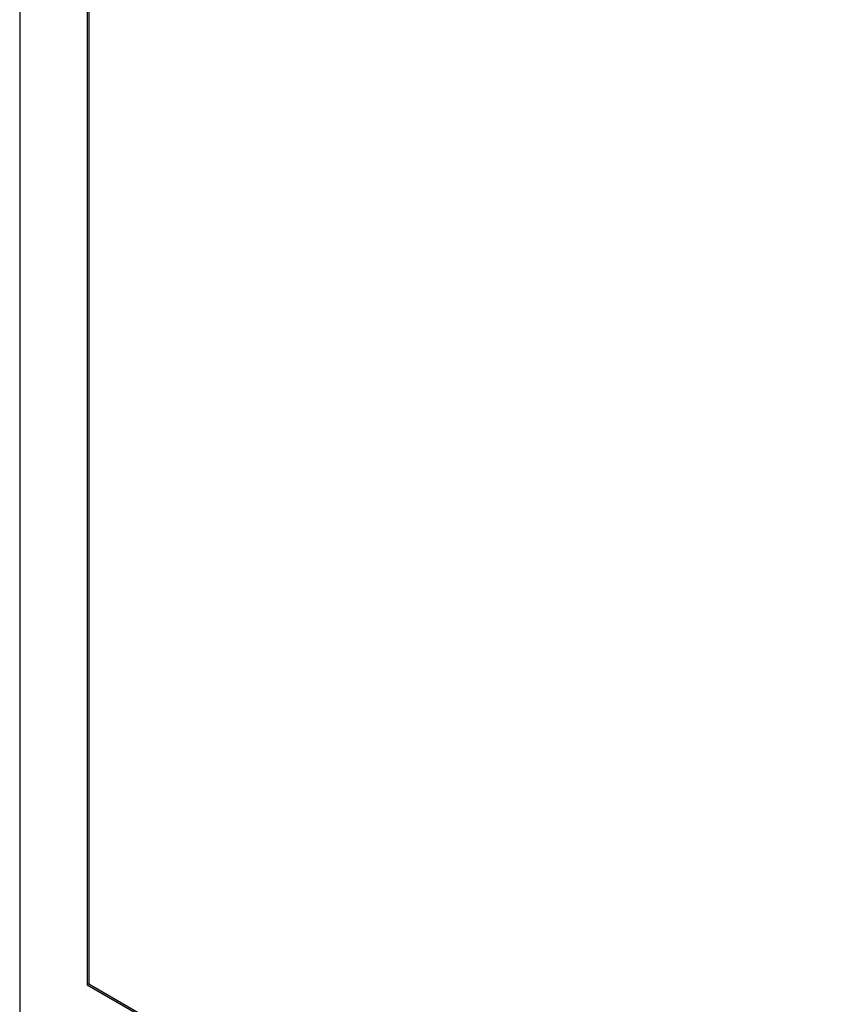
# Model space of a CAD drawing. Header units: millimetres. Extents: x 15 to 415, y 5 to 292.
# Tile 7 of 11: x 312 to 338, y 188 to 220. Entities that reach past the tile are written whole.
import ezdxf

# ---------------------------------------------------------------- set-up
doc = ezdxf.new("R2010")
doc.units = ezdxf.units.MM

msp = doc.modelspace()

# ---------------------------------------------------------------- linework, layer by layer
at = {"color": 7, "linetype": 'Continuous', "lineweight": 25}
for p, q in [((311.6211, 275.9154), (311.6211, 187.4568)), ((313.8132, 272.1187), (313.8132, 188.7227)), ((313.8603, 272.037), (313.8603, 188.7499)), ((313.8603, 188.7499), (313.8132, 188.7227)), ((313.8132, 188.7227), (386.0323, 147.0314)), ((313.8603, 188.7499), (313.8603, 188.7499)), ((313.8603, 188.7499), (385.9852, 147.1131))]:
    msp.add_line(p, q, dxfattribs=at)

doc.saveas('drawing.dxf')
